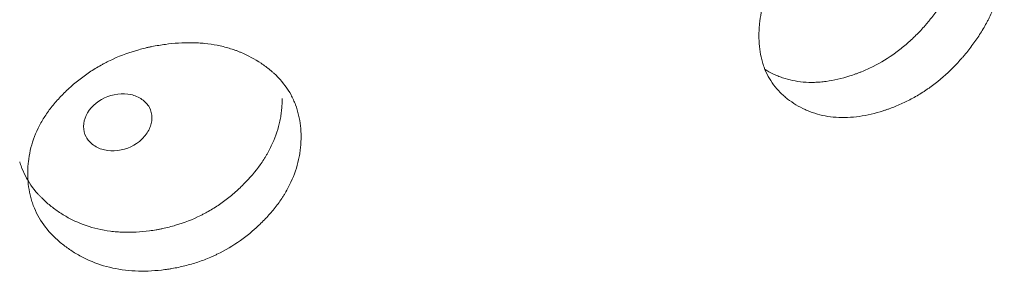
# Model space of a CAD drawing. Header units: millimetres. Extents: x 4 to 1188, y 1 to 840.
# Tile 144 of 197: x 994.68 to 998.76, y 212.11 to 213.15. Entities that reach past the tile are written whole.
import ezdxf

# ---------------------------------------------------------------- set-up
doc = ezdxf.new("R2010")
doc.units = ezdxf.units.MM
doc.layers.add('1', color=7, linetype='Continuous')

msp = doc.modelspace()

# ---------------------------------------------------------------- linework, layer by layer
at = {"layer": '1', "color": 154, "linetype": 'Continuous', "lineweight": 13}
for points, knots in [([(998.758, 213.4103), (998.758, 213.4084), (998.758, 213.4064), (998.758, 213.4025), (998.7579, 213.3966), (998.7574, 213.3829), (998.7561, 213.363), (998.7542, 213.3469), (998.7525, 213.3347), (998.7519, 213.3306), (998.7506, 213.3225), (998.7499, 213.3184), (998.743, 213.2818), (998.7337, 213.2491), (998.7149, 213.2001), (998.7078, 213.1837), (998.6979, 213.1633), (998.6959, 213.1592), (998.6917, 213.151), (998.6854, 213.1388), (998.6786, 213.1268), (998.6647, 213.103), (998.6547, 213.0874), (998.6389, 213.0643), (998.6335, 213.0567), (998.6225, 213.0417), (998.6168, 213.0342), (998.6052, 213.0193), (998.5992, 213.012), (998.5901, 213.0011), (998.587, 212.9974), (998.5808, 212.9903), (998.5776, 212.9867), (998.5619, 212.9691), (998.5488, 212.9554), (998.5084, 212.9161), (998.4797, 212.892), (998.4452, 212.8674), (998.4414, 212.8647), (998.4337, 212.8594), (998.422, 212.8516), (998.4103, 212.8443), (998.3867, 212.8302), (998.3708, 212.8215), (998.3387, 212.8055), (998.3224, 212.7982), (998.2978, 212.7882), (998.2895, 212.7851), (998.2771, 212.7806), (998.2729, 212.7792), (998.2646, 212.7763), (998.2604, 212.775), (998.2231, 212.763), (998.1901, 212.7552), (998.1411, 212.7482), (998.1248, 212.7467), (998.0925, 212.7454), (998.0767, 212.7457), (998.0305, 212.7489), (997.9939, 212.7559), (997.9595, 212.768), (997.946, 212.7732), (997.9393, 212.776), (997.9197, 212.7849), (997.9071, 212.7916), (997.883, 212.8061), (997.8715, 212.8139), (997.855, 212.8267), (997.8469, 212.8333), (997.8392, 212.8404), (997.8342, 212.8452), (997.8317, 212.8476), (997.8097, 212.8699), (997.7933, 212.892), (997.7736, 212.9287), (997.7664, 212.9447), (997.7606, 212.9617), (997.7583, 212.9686), (997.7572, 212.972), (997.7542, 212.9825), (997.7524, 212.9896), (997.7445, 213.0254), (997.741, 213.0627), (997.742, 213.1017), (997.7428, 213.1174), (997.7434, 213.1254), (997.7458, 213.1492), (997.7482, 213.1651), (997.7578, 213.2131), (997.7676, 213.2453), (997.7827, 213.2817), (997.7844, 213.2858), (997.788, 213.2939), (997.7935, 213.306), (997.7994, 213.3179), (997.8118, 213.3416), (997.8208, 213.3571), (997.8401, 213.3878), (997.8505, 213.4029), (997.867, 213.4252), (997.8726, 213.4326), (997.8813, 213.4436), (997.8843, 213.4473), (997.8902, 213.4545), (997.8932, 213.4581), (997.9205, 213.4905), (997.9465, 213.5176), (997.9883, 213.5557), (998.0027, 213.568), (998.0214, 213.5827), (998.0251, 213.5856), (998.0327, 213.5914), (998.0365, 213.5942), (998.0479, 213.6025), (998.0555, 213.6079), (998.0941, 213.634), (998.1258, 213.6521), (998.1666, 213.6717), (998.1789, 213.6773), (998.1913, 213.6827), (998.1996, 213.6861), (998.2038, 213.6878), (998.2245, 213.696), (998.2411, 213.7019), (998.2906, 213.7177), (998.3234, 213.7258), (998.3601, 213.7315), (998.3642, 213.7321), (998.3723, 213.7332), (998.3843, 213.7346), (998.4121, 213.7369), (998.4504, 213.7372), (998.4871, 213.7333), (998.512, 213.7285), (998.5224, 213.7259), (998.5293, 213.7241), (998.5328, 213.7232), (998.5634, 213.7142), (998.5884, 213.7032), (998.6232, 213.683), (998.6343, 213.6756), (998.6475, 213.6655), (998.6502, 213.6635), (998.6553, 213.6593), (998.6629, 213.6528), (998.6701, 213.6461), (998.6931, 213.6227), (998.7088, 213.6015), (998.7245, 213.5716), (998.7275, 213.5654), (998.733, 213.5527), (998.7355, 213.5463), (998.7425, 213.5266), (998.7462, 213.513), (998.7552, 213.471), (998.758, 213.4414), (998.758, 213.4103)], [0, 0, 0, 0, 0.001953, 0.001953, 0.003906, 0.007812, 0.015625, 0.023437, 0.023437, 0.027344, 0.027344, 0.03125, 0.03125, 0.0625, 0.0625, 0.078125, 0.078125, 0.082031, 0.082031, 0.085938, 0.09375, 0.09375, 0.109375, 0.109375, 0.117188, 0.117188, 0.125, 0.125, 0.132813, 0.132813, 0.136719, 0.136719, 0.140625, 0.140625, 0.15625, 0.15625, 0.1875, 0.1875, 0.191406, 0.191406, 0.195313, 0.203125, 0.203125, 0.21875, 0.21875, 0.234375, 0.234375, 0.242188, 0.242188, 0.246094, 0.246094, 0.25, 0.25, 0.28125, 0.28125, 0.296875, 0.296875, 0.3125, 0.3125, 0.34375, 0.351562, 0.351562, 0.359375, 0.359375, 0.375, 0.375, 0.390625, 0.390625, 0.398437, 0.402344, 0.402344, 0.40625, 0.40625, 0.4375, 0.4375, 0.453125, 0.457031, 0.457031, 0.460938, 0.460938, 0.46875, 0.46875, 0.5, 0.507813, 0.507813, 0.515625, 0.515625, 0.53125, 0.53125, 0.5625, 0.5625, 0.566406, 0.566406, 0.570313, 0.578125, 0.578125, 0.59375, 0.59375, 0.609375, 0.609375, 0.617188, 0.617188, 0.621094, 0.621094, 0.625, 0.625, 0.65625, 0.65625, 0.671875, 0.671875, 0.675781, 0.675781, 0.679688, 0.679688, 0.6875, 0.6875, 0.71875, 0.71875, 0.726563, 0.730469, 0.730469, 0.734375, 0.734375, 0.75, 0.75, 0.78125, 0.78125, 0.785156, 0.785156, 0.789063, 0.796875, 0.8125, 0.828125, 0.835938, 0.839844, 0.839844, 0.84375, 0.84375, 0.875, 0.875, 0.890625, 0.890625, 0.894531, 0.894531, 0.898438, 0.90625, 0.90625, 0.9375, 0.9375, 0.945313, 0.945313, 0.953125, 0.953125, 0.96875, 0.96875, 1, 1, 1, 1]), ([(998.6071, 213.5504), (998.6071, 213.5484), (998.6071, 213.5465), (998.6071, 213.5427), (998.607, 213.5369), (998.6065, 213.5233), (998.6052, 213.5037), (998.6035, 213.4878), (998.6019, 213.4758), (998.6013, 213.4718), (998.6, 213.4637), (998.5993, 213.4597), (998.5928, 213.4236), (998.584, 213.3913), (998.566, 213.3429), (998.5592, 213.3267), (998.5497, 213.3065), (998.5478, 213.3024), (998.5438, 213.2943), (998.5377, 213.2822), (998.5312, 213.2703), (998.5088, 213.2309), (998.4884, 213.2004), (998.4602, 213.1635), (998.4544, 213.1561), (998.4455, 213.1452), (998.4425, 213.1416), (998.4365, 213.1345), (998.4334, 213.1309), (998.4181, 213.1133), (998.3927, 213.0861), (998.3586, 213.0545), (998.3336, 213.0338), (998.3225, 213.0253), (998.3151, 213.0196), (998.3114, 213.0168), (998.2775, 212.9922), (998.2466, 212.9735), (998.199, 212.9495), (998.1789, 212.9404), (998.1586, 212.9324), (998.1504, 212.9292), (998.1463, 212.9277), (998.134, 212.9233), (998.1258, 212.9205), (998.0849, 212.9074), (998.0523, 212.8998), (998.0119, 212.8944), (998.0039, 212.8935), (997.9918, 212.8925), (997.9878, 212.8922), (997.9798, 212.8918), (997.9599, 212.8909), (997.9406, 212.8915), (997.8954, 212.8954), (997.8631, 212.9022), (997.8327, 212.9131), (997.8259, 212.9156), (997.8226, 212.9169), (997.8127, 212.921), (997.8062, 212.9239), (997.7884, 212.9325), (997.7775, 212.9386), (997.7669, 212.9451)], [0, 0, 0, 0, 0.00523, 0.00523, 0.010461, 0.020921, 0.041843, 0.062764, 0.062764, 0.073225, 0.073225, 0.083686, 0.083686, 0.167371, 0.167371, 0.209214, 0.209214, 0.219674, 0.219674, 0.230135, 0.251057, 0.251057, 0.334742, 0.334742, 0.355663, 0.355663, 0.366124, 0.366124, 0.376585, 0.376585, 0.418428, 0.46027, 0.481192, 0.491652, 0.491652, 0.502113, 0.502113, 0.585799, 0.585799, 0.627641, 0.638102, 0.638102, 0.648563, 0.648563, 0.669484, 0.669484, 0.75317, 0.75317, 0.774091, 0.774091, 0.784552, 0.784552, 0.795012, 0.836855, 0.836855, 0.920541, 0.931001, 0.931001, 0.941462, 0.941462, 0.962383, 0.962383, 1, 1, 1, 1]), ([(995.8451, 212.6658), (995.8451, 212.6638), (995.8451, 212.6619), (995.8451, 212.658), (995.845, 212.6521), (995.8444, 212.6384), (995.8429, 212.6188), (995.8408, 212.603), (995.8389, 212.5911), (995.8382, 212.5871), (995.8367, 212.5792), (995.8359, 212.5753), (995.8281, 212.5399), (995.8176, 212.5088), (995.7963, 212.463), (995.7883, 212.4479), (995.7771, 212.4292), (995.7748, 212.4254), (995.7701, 212.418), (995.7629, 212.4069), (995.7553, 212.396), (995.7395, 212.3746), (995.7283, 212.3607), (995.7105, 212.3404), (995.7044, 212.3338), (995.6919, 212.3206), (995.6855, 212.3141), (995.6724, 212.3013), (995.6657, 212.295), (995.6554, 212.2856), (995.6519, 212.2825), (995.6449, 212.2764), (995.6414, 212.2734), (995.6236, 212.2585), (995.609, 212.2471), (995.5635, 212.2148), (995.5313, 212.1956), (995.4927, 212.1769), (995.4883, 212.1749), (995.4797, 212.1709), (995.4667, 212.1652), (995.4535, 212.1598), (995.4271, 212.1498), (995.4093, 212.1438), (995.3734, 212.1334), (995.3552, 212.1289), (995.3278, 212.1232), (995.3185, 212.1214), (995.3047, 212.1191), (995.3, 212.1183), (995.2908, 212.117), (995.2861, 212.1163), (995.2445, 212.1108), (995.2078, 212.1086), (995.1534, 212.1101), (995.1354, 212.1113), (995.0995, 212.1156), (995.082, 212.1185), (995.0309, 212.1297), (994.9904, 212.1429), (994.9525, 212.1609), (994.9376, 212.1684), (994.9302, 212.1723), (994.9085, 212.1846), (994.8947, 212.1934), (994.8682, 212.212), (994.8555, 212.2218), (994.8373, 212.2374), (994.8285, 212.2455), (994.82, 212.2538), (994.8144, 212.2595), (994.8117, 212.2623), (994.7875, 212.2884), (994.7695, 212.3133), (994.7479, 212.3534), (994.74, 212.3706), (994.7336, 212.3885), (994.7311, 212.3958), (994.73, 212.3994), (994.7266, 212.4104), (994.7247, 212.4178), (994.716, 212.4549), (994.7121, 212.4929), (994.7133, 212.5317), (994.7142, 212.5473), (994.7148, 212.5551), (994.7174, 212.5785), (994.72, 212.5941), (994.7306, 212.6404), (994.7413, 212.6709), (994.7579, 212.7048), (994.7598, 212.7086), (994.7637, 212.7161), (994.7697, 212.7272), (994.7762, 212.7381), (994.7898, 212.7597), (994.7997, 212.7737), (994.821, 212.801), (994.8323, 212.8144), (994.8505, 212.8339), (994.8567, 212.8403), (994.8663, 212.8498), (994.8696, 212.853), (994.8761, 212.8593), (994.8794, 212.8624), (994.9095, 212.89), (994.9381, 212.9128), (994.9842, 212.9437), (995.0002, 212.9535), (995.0208, 212.9651), (995.025, 212.9673), (995.0333, 212.9718), (995.0375, 212.9739), (995.0501, 212.9803), (995.0586, 212.9844), (995.1013, 213.0038), (995.1365, 213.0165), (995.1817, 213.0291), (995.1954, 213.0327), (995.2092, 213.0359), (995.2184, 213.0379), (995.2231, 213.0389), (995.2462, 213.0435), (995.2646, 213.0466), (995.3198, 213.0539), (995.3564, 213.0563), (995.3974, 213.0557), (995.4019, 213.0556), (995.411, 213.0553), (995.4245, 213.0547), (995.4555, 213.0522), (995.4985, 213.0458), (995.5396, 213.0357), (995.5675, 213.0265), (995.5793, 213.0222), (995.5871, 213.0192), (995.5909, 213.0176), (995.6254, 213.0034), (995.6535, 212.9881), (995.6927, 212.9618), (995.7052, 212.9525), (995.7202, 212.9401), (995.7231, 212.9376), (995.7289, 212.9325), (995.7375, 212.9248), (995.7456, 212.9168), (995.7717, 212.8895), (995.7894, 212.8656), (995.8072, 212.8329), (995.8105, 212.8262), (995.8167, 212.8125), (995.8196, 212.8056), (995.8275, 212.7847), (995.8318, 212.7705), (995.8419, 212.727), (995.8451, 212.6969), (995.8451, 212.6658)], [0, 0, 0, 0, 0.001953, 0.001953, 0.003906, 0.007812, 0.015625, 0.023437, 0.023437, 0.027344, 0.027344, 0.03125, 0.03125, 0.0625, 0.0625, 0.078125, 0.078125, 0.082031, 0.082031, 0.085937, 0.09375, 0.09375, 0.109375, 0.109375, 0.117187, 0.117187, 0.125, 0.125, 0.132812, 0.132812, 0.136719, 0.136719, 0.140625, 0.140625, 0.15625, 0.15625, 0.1875, 0.1875, 0.191406, 0.191406, 0.195312, 0.203125, 0.203125, 0.21875, 0.21875, 0.234375, 0.234375, 0.242187, 0.242187, 0.246094, 0.246094, 0.25, 0.25, 0.28125, 0.28125, 0.296875, 0.296875, 0.3125, 0.3125, 0.34375, 0.351562, 0.351562, 0.359375, 0.359375, 0.375, 0.375, 0.390625, 0.390625, 0.398437, 0.402344, 0.402344, 0.40625, 0.40625, 0.4375, 0.4375, 0.453125, 0.457031, 0.457031, 0.460937, 0.460937, 0.46875, 0.46875, 0.5, 0.507812, 0.507812, 0.515625, 0.515625, 0.53125, 0.53125, 0.5625, 0.5625, 0.566406, 0.566406, 0.570312, 0.578125, 0.578125, 0.59375, 0.59375, 0.609375, 0.609375, 0.617187, 0.617187, 0.621094, 0.621094, 0.625, 0.625, 0.65625, 0.65625, 0.671875, 0.671875, 0.675781, 0.675781, 0.679687, 0.679687, 0.6875, 0.6875, 0.71875, 0.71875, 0.726562, 0.730469, 0.730469, 0.734375, 0.734375, 0.75, 0.75, 0.78125, 0.78125, 0.785156, 0.785156, 0.789062, 0.796875, 0.8125, 0.828125, 0.835937, 0.839844, 0.839844, 0.84375, 0.84375, 0.875, 0.875, 0.890625, 0.890625, 0.894531, 0.894531, 0.898437, 0.90625, 0.90625, 0.9375, 0.9375, 0.945312, 0.945312, 0.953125, 0.953125, 0.96875, 0.96875, 1, 1, 1, 1]), ([(995.767, 212.8245), (995.767, 212.8225), (995.767, 212.8206), (995.767, 212.8168), (995.7669, 212.811), (995.7664, 212.7975), (995.7649, 212.7781), (995.7629, 212.7625), (995.7611, 212.7508), (995.7604, 212.7469), (995.759, 212.739), (995.7582, 212.7351), (995.7508, 212.7001), (995.7408, 212.6694), (995.7205, 212.6241), (995.7128, 212.6091), (995.7021, 212.5905), (995.6999, 212.5868), (995.6954, 212.5794), (995.6885, 212.5684), (995.6811, 212.5576), (995.6558, 212.522), (995.6328, 212.4951), (995.601, 212.463), (995.5945, 212.4567), (995.5845, 212.4473), (995.5811, 212.4442), (995.5743, 212.4381), (995.5709, 212.4351), (995.5536, 212.4201), (995.525, 212.3972), (995.4868, 212.3716), (995.4586, 212.3552), (995.4462, 212.3485), (995.4379, 212.3442), (995.4337, 212.3421), (995.3958, 212.3233), (995.3612, 212.3098), (995.308, 212.2941), (995.2856, 212.2884), (995.2628, 212.2839), (995.2537, 212.2821), (995.2492, 212.2813), (995.2354, 212.279), (995.2263, 212.2776), (995.1807, 212.2716), (995.1445, 212.2696), (995.0997, 212.271), (995.0907, 212.2716), (995.0773, 212.2726), (995.0729, 212.273), (995.064, 212.274), (995.042, 212.2765), (995.0206, 212.2804), (994.9705, 212.292), (994.9349, 212.3043), (994.9012, 212.3205), (994.8938, 212.3241), (994.8901, 212.326), (994.8792, 212.3318), (994.872, 212.3358), (994.851, 212.3483), (994.8377, 212.3572), (994.8119, 212.376), (994.7996, 212.3859), (994.7821, 212.4017), (994.7764, 212.4071), (994.7681, 212.4154), (994.7654, 212.4182), (994.76, 212.4239), (994.7574, 212.4267), (994.7342, 212.4528), (994.717, 212.4776), (994.6964, 212.5175), (994.6889, 212.5346), (994.6827, 212.5525), (994.6809, 212.558), (994.6803, 212.5599), (994.6797, 212.5619)], [0, 0, 0, 0, 0.004254, 0.004254, 0.008508, 0.017016, 0.034032, 0.051048, 0.051048, 0.059556, 0.059556, 0.068064, 0.068064, 0.136129, 0.136129, 0.170161, 0.170161, 0.178669, 0.178669, 0.187177, 0.204193, 0.204193, 0.272257, 0.272257, 0.289273, 0.289273, 0.297781, 0.297781, 0.306289, 0.306289, 0.340321, 0.374353, 0.391369, 0.399877, 0.399877, 0.408386, 0.408386, 0.47645, 0.47645, 0.510482, 0.51899, 0.51899, 0.527498, 0.527498, 0.544514, 0.544514, 0.612578, 0.612578, 0.629594, 0.629594, 0.638102, 0.638102, 0.64661, 0.680643, 0.680643, 0.748707, 0.757215, 0.757215, 0.765723, 0.765723, 0.782739, 0.782739, 0.816771, 0.816771, 0.850803, 0.850803, 0.867819, 0.867819, 0.876327, 0.876327, 0.884835, 0.884835, 0.9529, 0.9529, 0.986932, 0.99544, 0.99544, 1, 1, 1, 1]), ([(994.9444, 212.7088), (994.9443, 212.6928), (994.9477, 212.6783), (994.9615, 212.6526), (994.9717, 212.6414), (994.9996, 212.6218), (995.015, 212.615), (995.0484, 212.6076), (995.0662, 212.607), (995.1251, 212.6144), (995.1583, 212.63), (995.1998, 212.6697), (995.2101, 212.6836), (995.2204, 212.7056), (995.223, 212.7131), (995.2264, 212.7284), (995.2273, 212.7361), (995.2272, 212.7604), (995.2238, 212.7749), (995.2135, 212.7941), (995.2092, 212.8001), (995.199, 212.8113), (995.1931, 212.8163), (995.1722, 212.8308), (995.1569, 212.8374), (995.1236, 212.8445), (995.1057, 212.8451), (995.0468, 212.8377), (995.0132, 212.822), (994.9584, 212.7701), (994.9446, 212.7409), (994.9444, 212.7088)], [0, 0, 0, 0, 0.0625, 0.0625, 0.125, 0.125, 0.1875, 0.1875, 0.25, 0.25, 0.375, 0.375, 0.4375, 0.4375, 0.46875, 0.46875, 0.5, 0.5, 0.5625, 0.5625, 0.59375, 0.59375, 0.625, 0.625, 0.6875, 0.6875, 0.75, 0.75, 0.875, 0.875, 1, 1, 1, 1])]:
    msp.add_open_spline(points, degree=3, knots=knots, dxfattribs=at)

doc.saveas('drawing.dxf')
